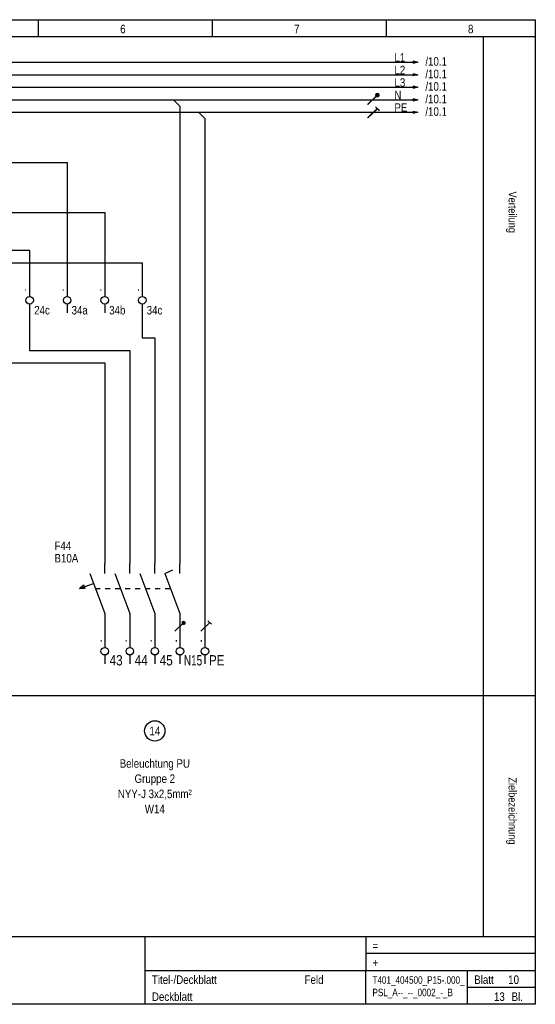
# Model space of a CAD drawing. Header units: millimetres. Extents: x 0 to 4233, y 0 to 198.
# Tile 14 of 18: x 3141 to 3245, y 0 to 198. Entities that reach past the tile are written whole.
import ezdxf
from ezdxf.enums import TextEntityAlignment as Align

# ---------------------------------------------------------------- set-up
doc = ezdxf.new("R2010")
doc.units = ezdxf.units.MM
for name, pattern in [('LONGDASH', [1.6, 1.2, -0.4]), ('Solid', [0]), ('Strich 2', [2, 1, -1])]:
    doc.linetypes.add(name, pattern=pattern)
for name, color, linetype in [('Elektro_neu_Text', 7, 'Continuous'), ('EPLPLOTFRAME', 7, 'Continuous'), ('LAYER-01', 7, 'Continuous')]:
    doc.layers.add(name, color=color, linetype=linetype)
doc.layers.add('Standard', color=7, linetype='Continuous', true_color=0x000000)
doc.styles.add('AN', font='ARIALN.TTF')

msp = doc.modelspace()

# ---------------------------------------------------------------- linework, layer by layer
at = {"layer": 'Elektro_neu_Text', "color": 10}
msp.add_circle((3168.26, 54.88), 2.04, dxfattribs=at)
at = {"layer": 'EPLPLOTFRAME', "color": 3}
for p, q in [((3144.92, 194.27), (3144.92, 197.67)), ((3179.86, 194.27), (3179.86, 197.67)), ((3214.79, 194.27), (3214.79, 197.67)), ((2965.23, 194.27), (3244.7, 194.27)), ((2965.23, 13.63), (3244.7, 13.63)), ((3166.31, 0), (3166.31, 13.63)), ((3210.62, 13.63), (3210.62, 6.82)), ((3244.7, 10.22), (3210.62, 10.22)), ((3166.31, 6.82), (3244.7, 6.82)), ((3210.62, 0), (3210.62, 6.82)), ((3231.07, 0), (3231.07, 6.82)), ((3231.07, 3.41), (3244.7, 3.41))]:
    msp.add_line(p, q, dxfattribs=at)
msp.add_lwpolyline([(2965.23, 0), (2965.23, 197.67), (3244.7, 197.67), (3244.7, 0), (2965.23, 0)], close=True, dxfattribs=at)
at = {"layer": 'LAYER-01', "color": 0}
for p, q in [((3234.2, 194.27), (3234.2, 13.63)), ((2965.23, 61.97), (3244.7, 61.97))]:
    msp.add_line(p, q, dxfattribs=at)
at = {"layer": 'LAYER-01', "color": 10}
for p, q in [((3212.96, 182.53), (3211.02, 180.67)), ((3213.01, 182.49), (3211.07, 180.63)), ((3212.57, 180.21), (3213.35, 179.46)), ((3212.62, 180.17), (3213.4, 179.43)), ((3212.96, 179.84), (3211.02, 177.98)), ((3213.01, 179.8), (3211.07, 177.94)), ((3158.2, 86.5), (3158.2, 88.51)), ((3163.24, 86.5), (3163.24, 88.51)), ((3168.27, 86.5), (3168.27, 88.51)), ((3170.29, 86.5), (3171.89, 87.25)), ((3173.31, 86.5), (3173.31, 88.51)), ((3155.18, 86.5), (3158.2, 78.44)), ((3160.21, 86.5), (3163.24, 78.44)), ((3165.25, 86.5), (3168.27, 78.44)), ((3170.29, 86.5), (3173.31, 78.44)), ((3153.16, 83.48), (3155.93, 84.48)), ((3174.05, 76.57), (3172.27, 74.88)), ((3179.29, 76.64), (3177.52, 74.94)), ((3178.94, 76.98), (3179.65, 76.3)), ((3158.2, 73.41), (3158.2, 71.64)), ((3163.24, 73.41), (3163.24, 71.64)), ((3168.27, 73.41), (3168.27, 71.64)), ((3173.31, 73.41), (3173.31, 71.64)), ((3178.34, 73.41), (3178.34, 71.64)), ((3158.2, 70.13), (3158.2, 68.37)), ((3163.24, 70.13), (3163.24, 68.37)), ((3168.27, 70.13), (3168.27, 68.37)), ((3173.31, 70.13), (3173.31, 68.37)), ((3178.34, 70.13), (3178.34, 68.37))]:
    msp.add_line(p, q, dxfattribs=at)
at = {"layer": 'LAYER-01', "color": 10, "linetype": 'Strich 2'}
msp.add_line((3156.31, 83.48), (3171.42, 83.48), dxfattribs=at)
at = {"layer": 'LAYER-01', "color": 10}
for points, const_width in [([(3212.74, 182.57, 1), (3213.19, 182.49, 1)], 0.461), ([(3173.84, 76.61, 1), (3174.25, 76.53, 1)], 0.421)]:
    msp.add_lwpolyline(points, format="xyb", close=True, dxfattribs=dict(at, const_width=const_width))
for points in [[(3153.16, 83.48), (3153.92, 84.23), (3154.17, 83.48), (3153.16, 83.48)], [(3158.2, 78.44), (3158.2, 73.41)], [(3163.24, 78.44), (3163.24, 73.41)], [(3168.27, 78.44), (3168.27, 73.41)]]:
    msp.add_lwpolyline(points, dxfattribs=at)
at = {"layer": 'LAYER-01', "color": 10, "linetype": 'LONGDASH', "ltscale": 5}
msp.add_lwpolyline([(3173.31, 78.59), (3173.31, 73.41)], dxfattribs=at)
at = {"layer": 'LAYER-01', "color": 10}
for centre in [(3158.2, 70.89), (3163.24, 70.89), (3168.27, 70.89), (3173.31, 70.89), (3178.34, 70.89)]:
    msp.add_circle(centre, 0.755, dxfattribs=at)
for start, end in [(169.1227, 349.1227), (349.1227, 169.1227)]:
    msp.add_arc((3213.01, 182.49), 0.23, start, end, dxfattribs=at)
at = {"layer": 'Standard', "color": 10, "linetype": 'Solid'}
for p, q in [((2979.58, 189.15), (3221.11, 189.15)), ((2979.58, 186.63), (3221.11, 186.63)), ((2979.58, 184.12), (3221.11, 184.12)), ((3076.45, 181.6), (3172.04, 181.6)), ((3173.3, 180.34), (3173.31, 88.51)), ((3174.55, 181.6), (3221.11, 181.6)), ((3086.51, 179.08), (3177.07, 179.08)), ((3179.59, 179.08), (3221.11, 179.08)), ((3178.33, 177.83), (3178.33, 73.42)), ((3038.7, 169.02), (3149.39, 169.02)), ((3149.39, 169.02), (3150.65, 169.02)), ((3150.65, 169.02), (3150.65, 167.76)), ((3150.65, 167.76), (3150.65, 143.86)), ((3046.25, 158.96), (3156.94, 158.96)), ((3156.94, 158.96), (3158.2, 158.96)), ((3158.2, 158.96), (3158.2, 157.7)), ((3158.2, 157.7), (3158.2, 143.86)), ((3031.16, 151.41), (3141.85, 151.41)), ((3063.86, 148.89), (3164.49, 148.89)), ((3143.11, 150.15), (3143.11, 143.86)), ((3165.75, 147.64), (3165.75, 143.86)), ((3143.11, 138.83), (3143.11, 132.54)), ((3165.75, 138.83), (3165.75, 135.06)), ((3168.26, 132.54), (3168.26, 88.51)), ((3144.36, 131.28), (3161.97, 131.28)), ((3121.72, 128.77), (3156.94, 128.77)), ((3163.23, 130.03), (3163.23, 88.51)), ((3158.2, 127.51), (3158.2, 88.51))]:
    msp.add_line(p, q, dxfattribs=at)
at = {"layer": 'Standard', "color": 10}
for p, q in [((3220.1, 189.4), (3221.11, 189.15)), ((3221.11, 189.15), (3220.1, 188.9)), ((3220.1, 186.88), (3221.11, 186.63)), ((3221.11, 186.63), (3220.1, 186.38)), ((3220.1, 184.37), (3221.11, 184.12)), ((3221.11, 184.12), (3220.1, 183.86)), ((3220.1, 181.85), (3221.11, 181.6)), ((3221.11, 181.6), (3220.1, 181.35)), ((3220.1, 179.34), (3221.11, 179.08)), ((3221.11, 179.08), (3220.1, 178.83)), ((3141.85, 151.41), (3143.11, 151.41)), ((3143.11, 151.41), (3143.11, 150.15)), ((3164.49, 148.89), (3165.75, 148.89)), ((3165.75, 148.89), (3165.75, 147.64)), ((3143.11, 143.86), (3143.11, 142.1)), ((3150.65, 143.86), (3150.65, 142.1)), ((3158.2, 143.86), (3158.2, 142.1)), ((3165.75, 143.86), (3165.75, 142.1)), ((3143.11, 140.59), (3143.11, 138.83)), ((3150.65, 140.59), (3150.65, 138.83)), ((3158.2, 140.59), (3158.2, 138.83)), ((3165.75, 140.59), (3165.75, 138.83))]:
    msp.add_line(p, q, dxfattribs=at)
at = {"layer": 'Standard', "color": 10, "linetype": 'Solid'}
for points in [[(3173.3, 180.34), (3172.04, 181.6), (3173.3, 181.6), (3174.55, 181.6)], [(3178.33, 177.83), (3177.07, 179.08), (3178.33, 179.08), (3179.59, 179.08)]]:
    msp.add_lwpolyline(points, dxfattribs=at)
at = {"layer": 'Standard', "color": 10}
for points in [[(3165.75, 135.06), (3165.75, 133.8), (3167.01, 133.8)], [(3143.11, 132.54), (3143.11, 131.28), (3144.36, 131.28)], [(3167.01, 133.8), (3168.26, 133.8), (3168.26, 132.54)], [(3161.97, 131.28), (3163.23, 131.28), (3163.23, 130.03)], [(3156.94, 128.77), (3158.2, 128.77), (3158.2, 127.51)]]:
    msp.add_lwpolyline(points, dxfattribs=at)
for centre in [(3143.11, 141.35), (3150.65, 141.35), (3158.2, 141.35), (3165.75, 141.35)]:
    msp.add_circle(centre, 0.755, dxfattribs=at)

# ---------------------------------------------------------------- texts
at = {"layer": 'Elektro_neu_Text', "color": 10, "style": 'AN'}
msp.add_text('14', height=1.704, dxfattribs=at).set_placement((3168.26, 54.88), align=Align.MIDDLE_CENTER)
at = {"layer": 'EPLPLOTFRAME', "color": 3, "style": 'AN'}
for s, p in [('6', (3162.39, 194.95)), ('7', (3197.32, 194.95)), ('8', (3232.26, 194.95))]:
    msp.add_text(s, height=1.7, dxfattribs=at).set_placement(p, align=Align.RIGHT)
for s, height, p in [('=', 1.7, (3211.98, 10.91)), ('+', 1.7, (3211.98, 7.5)), ('Feld', 1.704, (3198.35, 4.09)), ('Blatt', 1.704, (3232.43, 4.09)), ('Bl.', 1.704, (3239.93, 0.68))]:
    msp.add_text(s, height=height, dxfattribs=at).set_placement(p)
at = {"layer": 'EPLPLOTFRAME', "color": 2, "style": 'AN'}
for s, height, p in [('Titel-/Deckblatt', 1.7041, (3167.68, 4.09)), ('10', 1.704, (3239.25, 4.09)), ('Deckblatt', 1.704, (3167.68, 0.68))]:
    msp.add_text(s, height=height, dxfattribs=at).set_placement(p)
msp.add_text('13', height=1.704, dxfattribs=at).set_placement((3238.57, 0.68), align=Align.RIGHT)
at = {"layer": 'EPLPLOTFRAME', "color": 2, "insert": (3211.98, 3.41), "char_height": 1.5, "width": 18.6831, "attachment_point": 4, "style": 'AN'}
msp.add_mtext('\\W0.95;T401_404500_P15-.000_\\PPSL_A--_--_0002_-_B', dxfattribs=at)
at = {"layer": 'LAYER-01', "color": 7, "style": 'AN'}
for s, height, p in [('Verteilung', 1.615, (3239.32, 159.02)), ('Zielbezeichnung', 1.6154, (3239.32, 38.82))]:
    msp.add_text(s, height=height, rotation=270, dxfattribs=at).set_placement(p, align=Align.CENTER)
at = {"layer": 'LAYER-01', "color": 10, "style": 'AN'}
for s, height, p in [('F44', 1.704, (3148.11, 91.21)), ('B10A', 1.704, (3148.11, 88.71)), ('.', 2.06, (3157.15, 72.83)), ('.', 2.06, (3162.18, 72.83)), ('.', 2.06, (3167.22, 72.83)), ('.', 2.06, (3172.25, 72.83)), ('.', 2.06, (3177.29, 72.83)), ('43', 2.058, (3159.17, 68.04)), ('44', 2.058, (3164.21, 68.04)), ('45', 2.058, (3169.24, 68.04)), ('PE', 2.058, (3179.13, 68.04))]:
    msp.add_text(s, height=height, dxfattribs=at).set_placement(p)
at = {"layer": 'LAYER-01', "color": 10, "style": 'AN', "width": 0.85}
msp.add_text('N15', height=2.058, dxfattribs=at).set_placement((3174.1, 68.04))
at = {"layer": 'LAYER-01', "color": 10, "style": 'AN'}
for s, height, p in [('Beleuchtung PU', 1.7041, (3168.26, 47.5)), ('Gruppe 2', 1.704, (3168.26, 44.45)), ('NYY-J 3x2,5mm²', 1.7041, (3168.26, 41.4)), ('W14', 1.704, (3168.26, 38.35))]:
    msp.add_text(s, height=height, dxfattribs=at).set_placement(p, align=Align.CENTER)
at = {"layer": 'Standard', "color": 10, "style": 'AN'}
for s, height, p in [('L1', 1.704, (3216.4, 189.25)), ('/10.1', 1.704, (3222.61, 188.44)), ('L2', 1.704, (3216.4, 186.73)), ('L3', 1.704, (3216.4, 184.21)), ('/10.1', 1.704, (3222.61, 185.93)), ('/10.1', 1.704, (3222.61, 183.41)), ('N', 1.7, (3216.39, 181.71)), ('/10.1', 1.704, (3222.61, 180.9)), ('PE', 1.704, (3216.39, 179.19)), ('/10.1', 1.704, (3222.61, 178.38)), ('.', 1.7, (3142.05, 143.28)), ('.', 1.7, (3149.6, 143.28)), ('.', 1.7, (3157.15, 143.28)), ('.', 1.7, (3164.7, 143.28)), ('24c', 1.704, (3144.03, 138.5)), ('34a', 1.704, (3151.54, 138.5)), ('34b', 1.704, (3159.09, 138.5)), ('34c', 1.704, (3166.63, 138.5))]:
    msp.add_text(s, height=height, dxfattribs=at).set_placement(p)

doc.saveas('drawing.dxf')
